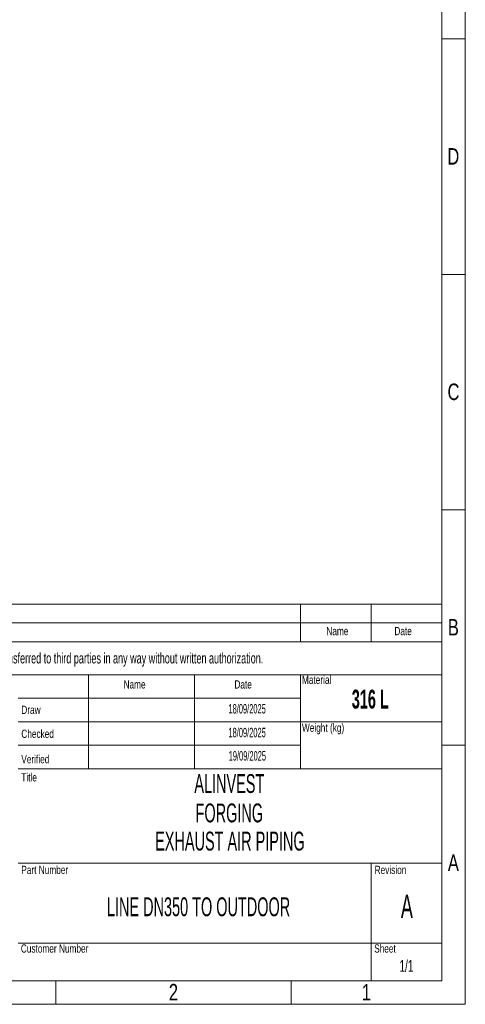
# Model space of a CAD drawing. Header units: millimetres. Extents: x 0 to 594, y 0 to 424.
# Tile 13 of 14: x 496 to 594, y 0 to 216. Entities that reach past the tile are written whole.
import ezdxf

# ---------------------------------------------------------------- set-up
doc = ezdxf.new("R2010")
doc.units = ezdxf.units.MM
doc.header["$LTSCALE"] = 0.25
doc.layers.add('SLD-0', color=179, linetype='Continuous')
doc.styles.add('SLDTEXTSTYLE1', font='TXT', dxfattribs={"width": 0.574367})
doc.styles.add('SLDTEXTSTYLE2', font='TXT', dxfattribs={"width": 0.638186})
doc.styles.add('SLDTEXTSTYLE3', font='TXT', dxfattribs={"width": 0.75})

# ---------------------------------------------------------------- blocks, each defined once
blk = doc.blocks.new('cajetin')
at = {"color": 7, "linetype": 'Continuous', "lineweight": 18}
for p, q in [((861, 615), (861, 0)), ((853.5, 607.5), (853.5, 7.5)), ((853.5, 307.5), (861, 307.5)), ((853.5, 307.5), (853.5, 307.5)), ((853.5, 232.5), (861, 232.5)), ((853.5, 157.5), (861, 157.5)), ((853.5, 82.5), (861, 82.5)), ((853.5, 7.5), (7.5, 7.5)), ((730.5, 7.5), (730.5, 0)), ((805.5, 7.5), (805.5, 0)), ((861, 0), (0, 0))]:
    blk.add_line(p, q, dxfattribs=at)
at = {"color": 7, "linetype": 'Continuous', "lineweight": 0, "char_height": 5.25, "attachment_point": 2, "style": 'SLDTEXTSTYLE3'}
for s, insert in [('D', (857.18, 272.74)), ('C', (857.23, 197.74)), ('B', (857.19, 122.74)), ('A', (857.2, 47.74)), ('2', (768.01, 6.49)), ('1', (829.51, 6.49))]:
    blk.add_mtext(s, dxfattribs=dict(at, insert=insert))

msp = doc.modelspace()

# ---------------------------------------------------------------- linework, layer by layer
at = {"color": 7, "linetype": 'Continuous', "lineweight": 18}
for p, q in [((402.55, 87.96), (588.83, 87.96)), ((557.78, 87.96), (557.78, 79.68)), ((573.3, 87.96), (573.3, 79.68)), ((588.83, 87.96), (588.83, 5.17)), ((402.55, 83.82), (588.83, 83.82)), ((402.55, 79.68), (588.83, 79.68)), ((402.55, 72.44), (588.83, 72.44)), ((511.21, 72.44), (511.21, 51.74)), ((534.5, 72.44), (534.5, 51.74)), ((557.78, 72.44), (557.78, 67.26)), ((557.78, 67.26), (495.69, 67.26)), ((557.78, 67.26), (557.78, 62.09)), ((557.78, 62.09), (495.69, 62.09)), ((557.78, 62.09), (557.78, 56.92)), ((557.78, 62.09), (588.83, 62.09)), ((557.78, 56.92), (495.69, 56.92)), ((557.78, 56.92), (557.78, 51.74)), ((495.69, 51.74), (511.21, 51.74)), ((511.21, 51.74), (534.5, 51.74)), ((534.5, 51.74), (557.78, 51.74)), ((557.78, 51.74), (588.83, 51.74)), ((495.69, 31.05), (588.83, 31.05)), ((573.3, 31.05), (573.3, 5.17)), ((495.69, 13.45), (588.83, 13.45)), ((402.55, 5.17), (588.83, 5.17))]:
    msp.add_line(p, q, dxfattribs=at)

# ---------------------------------------------------------------- block references
at = {"xscale": 0.689895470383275, "yscale": 0.689895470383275, "zscale": 0.689895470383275}
msp.add_blockref('cajetin', (0, 0), dxfattribs=at)

# ---------------------------------------------------------------- texts
at = {"color": 7, "linetype": 'Continuous', "lineweight": 0}
for s, insert, char_height, attachment_point, style in [('Name', (565.88, 82.93), 1.811, 2, 'SLDTEXTSTYLE3'), ('Date', (580.33, 82.93), 1.811, 2, 'SLDTEXTSTYLE3'), ('Material', (558.1, 72.23), 1.811, 1, 'SLDTEXTSTYLE3'), ('Name', (518.88, 71.21), 1.811, 1, 'SLDTEXTSTYLE3'), ('Date', (543.25, 71.21), 1.811, 1, 'SLDTEXTSTYLE3'), ('Draw', (496.41, 65.63), 1.811, 1, 'SLDTEXTSTYLE3'), ('Weight (kg)', (558.1, 61.7), 1.811, 1, 'SLDTEXTSTYLE3'), ('Checked', (496.41, 60.36), 1.811, 1, 'SLDTEXTSTYLE3'), ('Verified', (496.41, 54.78), 1.811, 1, 'SLDTEXTSTYLE3'), ('Title', (496.41, 50.78), 1.811, 1, 'SLDTEXTSTYLE3'), ('ALINVEST', (542.13, 50.59), 4.139, 2, 'SLDTEXTSTYLE1'), ('FORGING ', (542.13, 44.13), 4.139, 2, 'SLDTEXTSTYLE1'), ('Part Number', (496.41, 30.45), 1.811, 1, 'SLDTEXTSTYLE3'), ('Revision', (574.07, 30.45), 1.811, 1, 'SLDTEXTSTYLE3'), ('Customer Number', (496.31, 13.17), 1.811, 1, 'SLDTEXTSTYLE3'), ('Sheet', (573.97, 13.17), 1.811, 1, 'SLDTEXTSTYLE3')]:
    msp.add_mtext(s, dxfattribs=dict(at, insert=insert, char_height=char_height, attachment_point=attachment_point, style=style))
at = {"color": 7, "linetype": 'Continuous', "lineweight": 0, "insert": (573.11, 69.14), "char_height": 4.1394, "width": 14.1519, "attachment_point": 2, "style": 'SLDTEXTSTYLE1'}
msp.add_mtext('{\\fAptos|b1|i0|c0|p34;\\C256;316 L}', dxfattribs=at)
at = {"layer": 'SLD-0', "color": 7, "attachment_point": 2}
for s, insert, char_height, style in [('This drawing is property of INSERTEC. Must not be copier or transferred to third parties in any way without written authorization.', (493.27, 77.24), 2.3284, 'SLDTEXTSTYLE2'), ('18/09/2025', (546.04, 65.98), 2.07, 'SLDTEXTSTYLE1'), ('18/09/2025', (546.04, 60.76), 2.07, 'SLDTEXTSTYLE1'), ('19/09/2025', (546.09, 55.64), 2.07, 'SLDTEXTSTYLE1'), ('EXHAUST AIR PIPING', (542.26, 37.94), 4.1394, 'SLDTEXTSTYLE1'), ('A', (581.16, 24.12), 5.17, 'SLDTEXTSTYLE1'), ('1/1', (581.06, 9.73), 2.587, 'SLDTEXTSTYLE2')]:
    msp.add_mtext(s, dxfattribs=dict(at, insert=insert, char_height=char_height, style=style))
at = {"layer": 'SLD-0', "color": 7, "insert": (535.37, 23.5), "char_height": 4.1394, "width": 92.0131, "attachment_point": 2, "style": 'SLDTEXTSTYLE1'}
msp.add_mtext('LINE DN350 TO OUTDOOR', dxfattribs=at)

doc.saveas('drawing.dxf')
